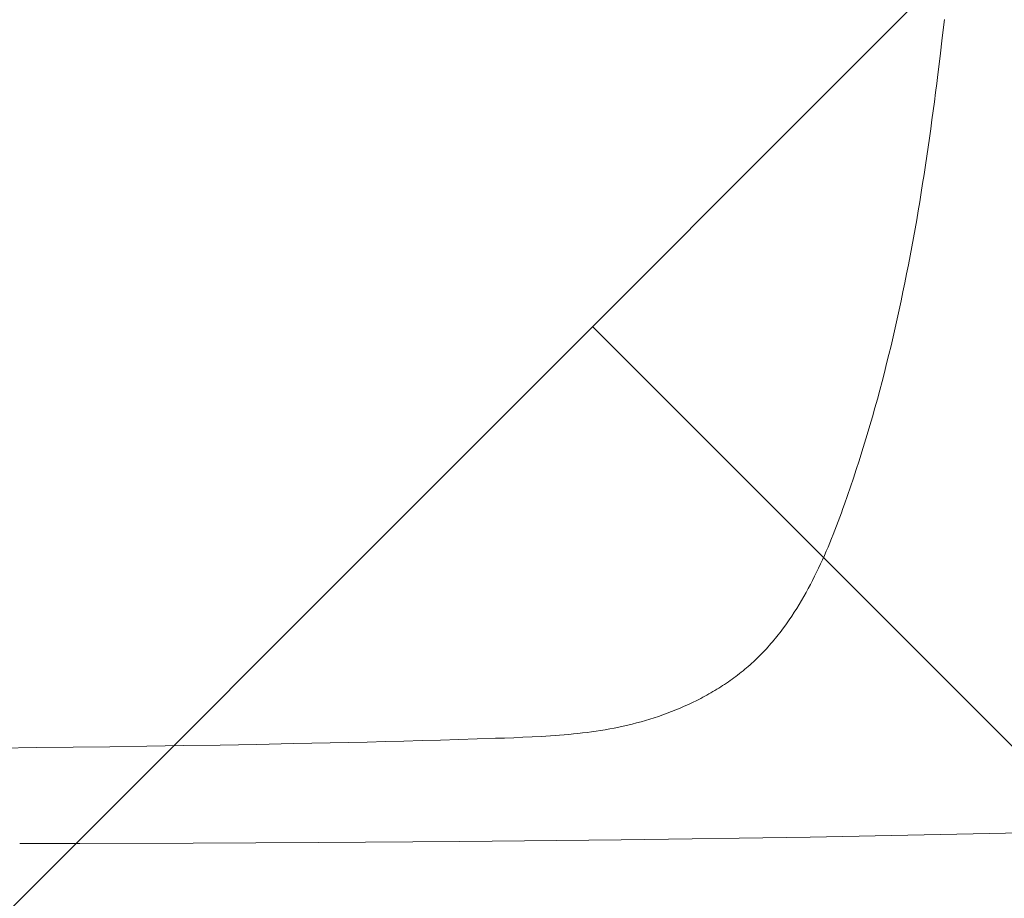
# Model space of a CAD drawing. Header units: millimetres. Extents: x -2074 to 12588, y -3630 to 101167.
# Tile 245 of 256: x 6011 to 6028, y -1446 to -1431. Entities that reach past the tile are written whole.
import ezdxf

# ---------------------------------------------------------------- set-up
doc = ezdxf.new("R2010")
doc.units = ezdxf.units.MM
doc.layers.add('SelinAr_BUD_sufit szraf', color=8, linetype='Continuous', lineweight=18)
doc.layers.add('SelinAr_WYP_armatura', color=8, linetype='Continuous', lineweight=18)

# ---------------------------------------------------------------- blocks, each defined once
blk = doc.blocks.new('Umywalka KOŁO_bez barier')
at = {"linetype": 'Continuous'}
for points in [[(26.9, -0.004), (27.186, -6.611), (27.328, -11.533), (27.406, -15.427), (27.451, -18.652), (27.479, -21.408), (27.496, -23.818), (27.507, -25.96), (27.514, -27.891), (27.515, -28.918)], [(13.457, -13.135), (13.769, -13.171), (14.08, -13.208), (14.391, -13.246), (14.546, -13.265), (14.702, -13.285), (14.857, -13.305), (15.013, -13.326), (15.168, -13.347), (15.323, -13.368), (15.478, -13.39), (15.633, -13.412), (15.788, -13.435), (15.943, -13.458), (16.098, -13.482), (16.253, -13.506), (16.408, -13.531), (16.563, -13.556), (16.717, -13.582), (16.872, -13.608), (17.026, -13.635), (17.18, -13.663), (17.334, -13.691), (17.488, -13.72), (17.642, -13.749), (17.796, -13.779), (17.95, -13.81), (18.103, -13.842), (18.256, -13.874), (18.41, -13.907), (18.563, -13.941), (18.716, -13.975), (18.868, -14.01), (19.021, -14.046), (19.173, -14.083), (19.325, -14.121), (19.477, -14.159), (19.629, -14.198), (19.78, -14.238), (19.932, -14.279), (20.083, -14.321), (20.233, -14.364), (20.384, -14.407), (20.534, -14.452), (20.684, -14.497), (20.834, -14.543), (20.983, -14.59), (21.133, -14.638), (21.281, -14.687), (21.43, -14.737), (21.578, -14.788), (21.726, -14.84), (21.8, -14.866), (21.874, -14.893), (21.947, -14.92), (22.02, -14.947), (22.094, -14.975), (22.167, -15.003), (22.24, -15.032), (22.312, -15.061), (22.385, -15.091), (22.457, -15.121), (22.529, -15.152), (22.601, -15.183), (22.673, -15.215), (22.744, -15.248), (22.815, -15.281), (22.886, -15.315), (22.956, -15.35), (23.026, -15.385), (23.095, -15.421), (23.165, -15.458), (23.233, -15.496), (23.302, -15.534), (23.369, -15.573), (23.437, -15.614), (23.503, -15.655), (23.569, -15.697), (23.635, -15.74), (23.7, -15.784), (23.764, -15.829), (23.827, -15.875), (23.859, -15.898), (23.89, -15.922), (23.921, -15.946), (23.952, -15.97), (23.983, -15.995), (24.013, -16.019), (24.043, -16.044), (24.073, -16.07), (24.103, -16.095), (24.132, -16.121), (24.162, -16.147), (24.191, -16.173), (24.219, -16.2), (24.248, -16.227), (24.276, -16.254), (24.304, -16.282), (24.332, -16.31), (24.359, -16.338), (24.386, -16.366), (24.413, -16.394), (24.44, -16.423), (24.466, -16.452), (24.492, -16.482), (24.517, -16.512), (24.542, -16.542), (24.567, -16.572), (24.592, -16.602), (24.616, -16.633), (24.64, -16.664), (24.664, -16.695), (24.687, -16.727), (24.71, -16.758), (24.733, -16.79), (24.755, -16.822), (24.778, -16.855), (24.799, -16.887), (24.821, -16.92), (24.842, -16.953), (24.863, -16.986), (24.884, -17.02), (24.904, -17.053), (24.924, -17.087), (24.944, -17.121), (24.963, -17.155), (24.982, -17.189), (25.001, -17.223), (25.02, -17.258), (25.038, -17.292), (25.074, -17.362), (25.108, -17.433), (25.142, -17.503), (25.174, -17.575), (25.205, -17.647), (25.236, -17.719), (25.265, -17.792), (25.293, -17.865), (25.319, -17.939), (25.345, -18.013), (25.37, -18.087), (25.393, -18.162), (25.416, -18.237), (25.437, -18.312), (25.457, -18.388), (25.477, -18.464), (25.495, -18.54), (25.512, -18.617), (25.529, -18.693), (25.544, -18.77), (25.559, -18.847), (25.573, -18.924), (25.585, -19.002), (25.597, -19.079), (25.608, -19.157), (25.619, -19.234), (25.628, -19.312), (25.637, -19.39), (25.645, -19.468), (25.653, -19.546), (25.66, -19.624), (25.666, -19.702), (25.672, -19.78), (25.677, -19.858), (25.682, -19.937), (25.687, -20.015), (25.695, -20.171), (25.703, -20.328), (25.709, -20.484), (25.715, -20.641), (25.72, -20.798), (25.73, -21.111), (25.74, -21.424), (25.749, -21.737), (25.758, -22.051), (25.767, -22.364), (25.775, -22.677), (25.783, -22.99), (25.791, -23.304), (25.798, -23.617), (25.811, -24.244), (25.823, -24.87), (25.835, -25.497), (25.845, -26.124), (25.855, -26.75), (25.863, -27.377), (25.871, -28.004), (25.879, -28.631), (25.886, -29.257)]]:
    blk.add_lwpolyline(points, dxfattribs=at)
blk = doc.blocks.new('ewerwerwerwe')
at = {"layer": 'SelinAr_WYP_armatura', "color": 211, "linetype": 'Continuous', "lineweight": 13, "rotation": 270}
blk.add_blockref('Umywalka KOŁO_bez barier', (3039.657, 1582.241), dxfattribs=at)

msp = doc.modelspace()

# ---------------------------------------------------------------- block references
msp.add_blockref('ewerwerwerwe', (3000, -3000))

# ---------------------------------------------------------------- next in the draw order: hatches: boundary and pattern name
at = {"layer": 'SelinAr_BUD_sufit szraf', "ltscale": 2}
h = msp.add_hatch(dxfattribs=at)
h.set_pattern_fill('AR-HBONE', color=256, scale=0.3)
h.set_pattern_definition([(45, (718.544, 9684.668), (0, 43.10523), [91.44, -30.48]), (135, (740.096, 9706.22), (4e-15, 43.10523), [91.44, -30.48])])
h.paths.add_polyline_path([(6157.157, -1379.759), (6052.157, -1379.759), (6052.157, -1642.759), (6157.157, -1642.759)])
h.paths.add_polyline_path([(6042.157, -1487.759), (5807.157, -1487.759), (5807.157, -1642.759), (6042.157, -1642.759)])
h.paths.add_polyline_path([(5797.157, -1490.259), (5567.157, -1490.259), (5567.157, -1642.759), (5797.157, -1642.759)])
h.paths.add_polyline_path([(5817.157, -1329.759), (5567.157, -1329.759), (5567.157, -1477.759), (5817.157, -1477.759)])
h.paths.add_polyline_path([(5557.157, -1442.759), (5557.157, -1209.759), (4982.157, -1209.759), (4982.157, -1642.759), (5112.157, -1642.759), (5112.157, -1542.759), (5192.157, -1542.759), (5192.157, -1382.759), (5382.157, -1382.759), (5382.157, -1442.759)])
h.paths.add_polyline_path([(6039.657, -1249.759), (5827.157, -1249.759), (5827.157, -1477.759), (6039.657, -1477.759)])
h.paths.add_polyline_path([(6157.157, -1249.759), (6052.157, -1249.759), (6052.157, -1369.759), (6157.157, -1369.759)])
h.paths.add_polyline_path([(5827.157, -914.759), (5827.157, -1019.759), (5947.157, -1019.759), (5947.157, -914.759)])
h.paths.add_polyline_path([(5952.157, -1029.759), (5827.157, -1029.759), (5827.157, -1229.759), (5952.157, -1229.759)])
h.paths.add_polyline_path([(5817.157, -914.759), (5567.157, -914.759), (5567.157, -1319.759), (5817.157, -1319.759)])
h.paths.add_polyline_path([(5557.157, -914.759), (5387.157, -914.759), (5387.157, -1199.759), (5557.157, -1199.759)])
h.paths.add_polyline_path([(5192.157, -1552.759), (5122.157, -1552.759), (5122.157, -1642.759), (5192.157, -1642.759)])
h.paths.add_polyline_path([(5374.657, -914.759), (5182.157, -914.759), (5182.157, -1199.759), (5374.657, -1199.759)])
h.paths.add_polyline_path([(5172.157, -914.759), (4982.157, -914.759), (4982.157, -1199.759), (5172.157, -1199.759)])

doc.saveas('drawing.dxf')
